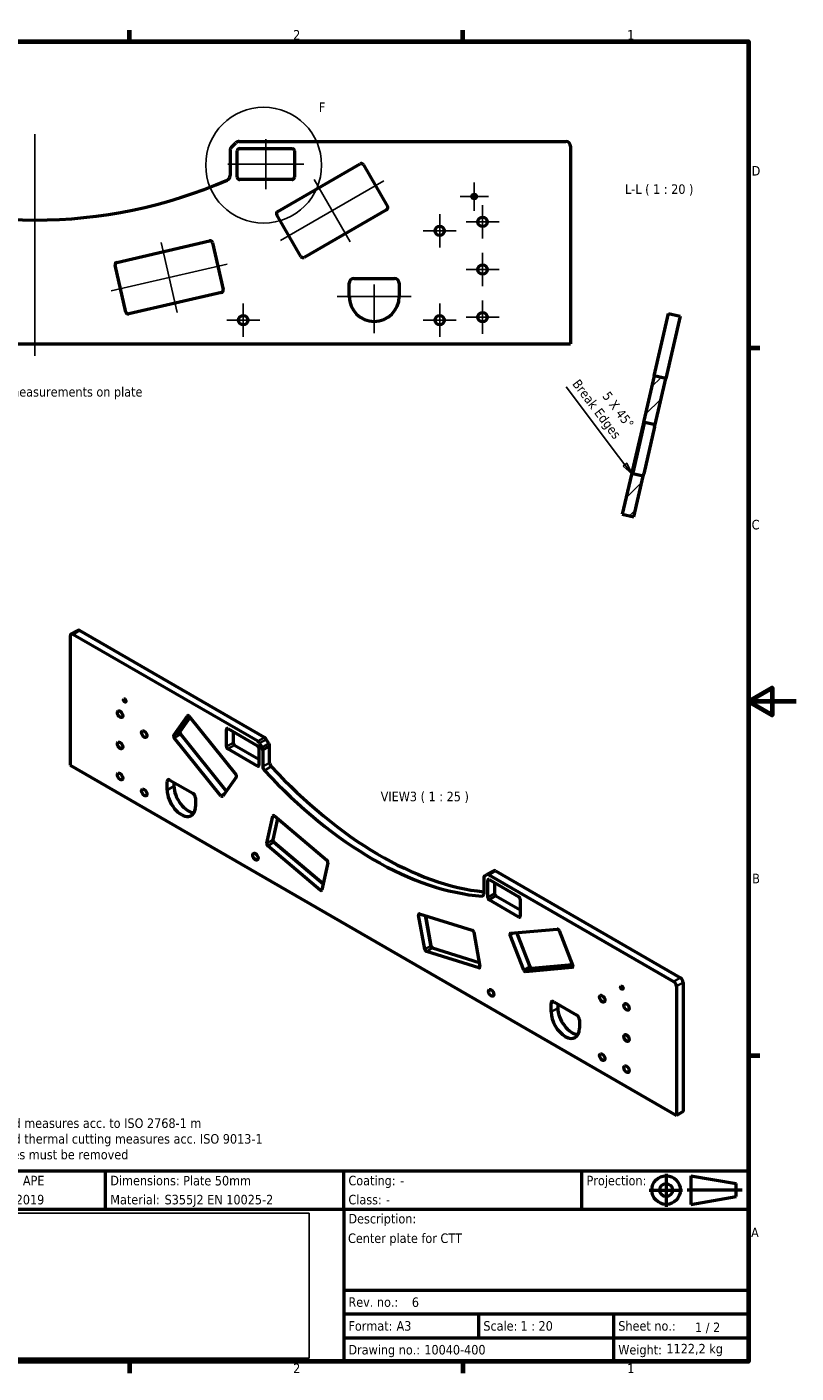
# Model space of a CAD drawing. Header units: millimetres. Extents: x 0 to 8400, y 0 to 5940.
# Tile 2 of 2: x 5170 to 8400, y 152 to 5801. Entities that reach past the tile are written whole.
import ezdxf
from ezdxf.enums import TextEntityAlignment as Align

# ---------------------------------------------------------------- set-up
doc = ezdxf.new("R2010")
doc.units = ezdxf.units.MM
doc.header["$LTSCALE"] = 20
doc.header["$XCLIPFRAME"] = 2
for name, color, linetype, lineweight in [('Border (ISO)', 7, 'Continuous', 70), ('Center Mark (ISO)', 7, 'Continuous', 25), ('Centerline (ISO)', 7, 'Continuous', 25), ('Detail Boundary (ISO)', 7, 'Continuous', 25), ('Hatch (ISO)', 7, 'Continuous', 18), ('Symbol (ISO)', 7, 'Continuous', 25), ('Title (ISO)', 7, 'Continuous', 50), ('Visible (ISO)', 7, 'Continuous', 50), ('Visible Narrow (ISO)', 7, 'Continuous', 35)]:
    doc.layers.add(name, color=color, linetype=linetype, lineweight=lineweight)
doc.styles.add('Label Text (ISO)', font='tahoma.ttf')
doc.styles.add('Note Text (ISO)', font='tahoma.ttf')
picture_1 = doc.add_image_def('image1.bmp', size_in_pixel=(2119, 907))

# ---------------------------------------------------------------- blocks, each defined once
blk = doc.blocks.new('Borders Default Border')
at = {"layer": 'Border (ISO)'}
for p, q in [((280, 287.0000076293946), (280, 289.4000053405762)), ((350, 287.0000076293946), (350, 289.4000053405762)), ((410, 222.7499961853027), (412.4000167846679, 222.7499961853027)), ((410, 74.25000190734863), (412.4000167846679, 74.25000190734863)), ((280, 10), (280, 7.599999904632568)), ((350, 10), (350, 7.599999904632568))]:
    blk.add_line(p, q, dxfattribs=at)
at = {"layer": 'Border (ISO)', "flags": 128}
for points in [[(10, 10), (10, 287.0000076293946), (410, 287.0000076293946), (410, 10), (10, 10)], [(420, 148.5000038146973), (410, 148.5000038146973), (415, 151.3867473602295), (415, 145.6132507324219), (410, 148.5000038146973)]]:
    blk.add_lwpolyline(points, dxfattribs=at)
at = {"layer": 'Border (ISO)', "char_height": 2.000000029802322, "attachment_point": 7, "style": 'Label Text (ISO)'}
for s, insert in [('2', (314.3935951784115, 287.4)), ('1', (384.5487955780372, 287.4)), ('D', (410.6672614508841, 258.8749999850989)), ('C', (410.6622303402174, 184.589343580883)), ('B', (410.7896277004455, 110.3749999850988)), ('A', (410.5492745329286, 36.12499998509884)), ('2', (314.3935951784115, 7.599999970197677)), ('1', (384.5487955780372, 7.599999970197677))]:
    blk.add_mtext(s, dxfattribs=dict(at, insert=insert))
blk = doc.blocks.new('2dDetail3')
at = {"layer": 'Detail Boundary (ISO)'}
blk.add_circle((308.1970248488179, 261.0542180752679), 12.16573792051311, dxfattribs=at)
at = {"layer": 'Detail Boundary (ISO)', "insert": (319.7996825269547, 272.2103731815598), "char_height": 2.000000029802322, "attachment_point": 7, "style": 'Label Text (ISO)'}
blk.add_mtext('F', dxfattribs=at)
blk = doc.blocks.new('Title Blocks Advantis')
at = {"layer": 'Title (ISO)'}
for p, q in [((270.0713910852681, 149.9999999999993), (100.0713910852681, 149.9999999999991)), ((100.0713910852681, 149.9999999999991), (100.0713910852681, 109.999999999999)), ((135.0713910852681, 141.9999999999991), (135.0713910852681, 149.9999999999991)), ((185.0713910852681, 141.9999999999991), (185.0713910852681, 149.9999999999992)), ((235.0713910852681, 141.9999999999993), (235.0713910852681, 149.9999999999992)), ((270.0713910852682, 109.9999999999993), (270.0713910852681, 149.9999999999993)), ((257.9816193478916, 148.9999999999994), (267.51299677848, 147.3551583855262)), ((257.9816193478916, 148.9999999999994), (257.9816193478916, 142.9999999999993)), ((267.51299677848, 144.6448416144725), (267.51299677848, 147.3551583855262)), ((257.9816193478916, 142.9999999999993), (267.51299677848, 144.6448416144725)), ((100.0713910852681, 141.9999999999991), (270.0713910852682, 141.9999999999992)), ((185.0713910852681, 141.9999999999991), (185.0713910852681, 119.9999999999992)), ((185.0713910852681, 124.9999999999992), (270.0713910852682, 124.9999999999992)), ((185.0713910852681, 119.9999999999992), (270.0713910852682, 119.9999999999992)), ((185.0713910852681, 119.9999999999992), (185.0713910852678, 114.9999999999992)), ((213.4047244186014, 119.9999999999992), (213.4047244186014, 114.9999999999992)), ((241.7380577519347, 119.9999999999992), (241.7380577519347, 114.9999999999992)), ((185.0713910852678, 114.9999999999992), (241.7380577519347, 114.9999999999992)), ((185.0713910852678, 114.9999999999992), (185.071391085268, 109.9999999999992)), ((241.7380577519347, 114.9999999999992), (270.0713910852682, 114.9999999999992)), ((241.7380577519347, 114.9999999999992), (241.7380577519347, 109.9999999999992)), ((100.0713910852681, 109.999999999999), (270.0713910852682, 109.9999999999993))]:
    blk.add_line(p, q, dxfattribs=at)
at = {"layer": 'Title (ISO)', "linetype": 'Continuous'}
for p, q in [((252.7838411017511, 149.4294663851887), (252.7838411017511, 142.4911830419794)), ((249.1966405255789, 145.9999999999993), (256.2388680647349, 145.9999999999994)), ((268.7204546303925, 145.9999999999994), (257.1743591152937, 145.9999999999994))]:
    blk.add_line(p, q, dxfattribs=at)
at = {"layer": 'Title (ISO)'}
for radius in [3, 1.355158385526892]:
    blk.add_circle((252.7838411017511, 145.9999999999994), radius, dxfattribs=at)
at = {"layer": 'Title (ISO)', "style": 'Note Text (ISO)'}
for s, p in [('Designed by:', (101.0713910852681, 147.9999999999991)), ('Dimensions:', (136.0713910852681, 147.9999999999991)), ('Coating: ', (186.0713910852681, 147.9999999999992)), ('Projection:', (236.0713910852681, 147.9999999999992)), ('Date:', (101.2316671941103, 143.9999999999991)), ('Material: ', (136.0713910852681, 143.9999999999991)), ('Class: ', (186.0713910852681, 143.9999999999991)), ('Rev. no.:', (186.0713910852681, 122.4999999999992)), ('Scale:', (214.4047244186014, 117.4999999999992)), ('Sheet no.:', (242.7380577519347, 117.4999999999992)), ('Format:', (186.0713910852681, 117.4999999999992)), ('Drawing no.:', (186.0713910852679, 112.4999999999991)), ('Weight:', (242.7380577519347, 112.4999999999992))]:
    blk.add_text(s, height=2.000000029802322, dxfattribs=at).set_placement(p, align=Align.MIDDLE_LEFT)
blk.add_text('Description:', height=2.000000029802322, dxfattribs=at).set_placement((186.0713910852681, 140.9999999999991), align=Align.TOP_LEFT)
blk.add_text('1 / 2 ', height=2.000000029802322, rotation=359.8522914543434, dxfattribs=at).set_placement((258.8492999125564, 117.2078330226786), align=Align.MIDDLE_LEFT)
for tag, p in [('AUTHOR_001', (117.7208561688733, 146.9999999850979)), ('Dimensions_001', (151.3685703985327, 146.9758226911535)), ('Coating_001', (196.9505045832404, 146.999999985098)), ('CREATION_DATE_001', (108.4945623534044, 142.999999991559)), ('Material_001', (147.4679659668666, 142.999999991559)), ('Class_001', (193.9505045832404, 142.999999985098)), ('TITLE_001', (185.9827409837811, 134.8965748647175)), ('REVISION_NUMBER_001', (199.3913483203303, 121.470250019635)), ('Sheet_Size_001', (196.1763237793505, 116.4999999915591)), ('Initial_View_Scale_001', (222.195369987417, 116.4999999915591)), ('PART_NUMBER_001', (202.0038147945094, 111.5006715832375))]:
    blk.add_attdef(tag, p, '', height=2.000000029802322, dxfattribs=at)
blk.add_attdef('MASS\\P1;_001', (252.8353120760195, 111.7398717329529), '', height=2.000000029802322, rotation=359.8522914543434, dxfattribs=at)
image = blk.add_image(picture_1, insert=(106.6989986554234, 110.7262153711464), size_in_units=(71.1280611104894, 30.44509269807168))
image.set_boundary_path([(-0.5, -0.5), (2118.5, 906.4999999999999)])
image.dxf.clipping = 0
blk = doc.blocks.new('Chamfer Note1')
at = {"layer": 'Symbol (ISO)'}
for p, q in [((382.7318333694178, 199.9562136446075), (371.7154546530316, 214.5090478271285)), ((384.0540490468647, 198.2095429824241), (382.7318333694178, 199.9562136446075)), ((384.4527071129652, 198.5113239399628), (383.6553909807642, 197.9077620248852)), ((383.6553909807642, 197.9077620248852), (385.5629538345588, 196.2162526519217)), ((384.0540490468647, 198.2095429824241), (385.5629538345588, 196.2162526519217)), ((385.5629538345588, 196.2162526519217), (384.4527071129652, 198.5113239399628))]:
    blk.add_line(p, q, dxfattribs=at)
at = {"layer": 'Symbol (ISO)', "flags": 128}
blk.add_lwpolyline([(383.6553955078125, 197.9077529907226), (385.5629348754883, 196.2162590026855), (384.4527053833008, 198.5113334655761), (383.6553955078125, 197.9077529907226)], dxfattribs=at)
at = {"layer": 'Symbol (ISO)'}
blk.add_solid([(383.6553955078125, 197.9077529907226), (385.5629348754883, 196.2162590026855), (384.4527053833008, 198.5113334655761), (383.6553955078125, 197.9077529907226)], dxfattribs=at)
at = {"layer": 'Symbol (ISO)', "char_height": 2.000000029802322, "attachment_point": 7, "rotation": 307.125429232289, "style": 'Label Text (ISO)'}
for s, insert in [('Break Edges', (372.4437222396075, 214.8094983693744)), ('5 X 45°', (379.1797762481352, 212.5799955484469))]:
    blk.add_mtext(s, dxfattribs=dict(at, insert=insert))

msp = doc.modelspace()

# ---------------------------------------------------------------- hatches: boundary and pattern name
at = {"layer": 'Hatch (ISO)'}
h = msp.add_hatch(dxfattribs=at)
h.set_pattern_fill('ANSI31', color=256, scale=508, style=0)
h.set_pattern_definition([(44.99999999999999, (0, 0), (-44.90128060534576, 44.90128060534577), [])])
h.paths.add_polyline_path([(7708.260773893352, 3922.451505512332), (7669.842345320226, 3756.043009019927), (7718.560848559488, 3744.795456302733), (7758.104032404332, 3916.075803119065), (7714.257379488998, 3926.198600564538)])
h.paths.add_polyline_path([(7808.043166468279, 4132.385957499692), (7852.750397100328, 4326.034248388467), (7804.031893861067, 4337.281801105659), (7760.449418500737, 4148.50536054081), (7764.196513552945, 4142.508754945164)])

# ---------------------------------------------------------------- linework, layer by layer
at = {"layer": 'Center Mark (ISO)', "linetype": 'Continuous'}
for p, q in [((7048.246654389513, 5148.730095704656), (7048.246654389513, 5029.730095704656)), ((7107.746654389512, 5089.230095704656), (6988.746654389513, 5089.230095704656)), ((7083.246654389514, 5052.584425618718), (7083.246654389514, 4913.584425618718)), ((6903.246654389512, 5015.084425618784), (6903.246654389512, 4876.084425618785)), ((7152.746654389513, 4983.084425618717), (7013.746654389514, 4983.084425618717)), ((6972.746654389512, 4945.584425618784), (6833.746654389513, 4945.584425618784)), ((7083.246654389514, 4852.584425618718), (7083.246654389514, 4713.584425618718)), ((7152.746654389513, 4783.084425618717), (7013.746654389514, 4783.084425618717)), ((6628.246654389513, 4720.584425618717), (6628.246654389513, 4515.584425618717)), ((6078.246654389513, 4640.08442561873), (6078.246654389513, 4501.084425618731)), ((6783.246654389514, 4670.584425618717), (6473.246654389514, 4670.584425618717)), ((6903.246654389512, 4640.08442561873), (6903.246654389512, 4501.084425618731)), ((7083.246654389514, 4652.584425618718), (7083.246654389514, 4513.584425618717)), ((7152.746654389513, 4583.084425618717), (7013.746654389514, 4583.084425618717)), ((6147.746654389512, 4570.58442561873), (6008.746654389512, 4570.58442561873)), ((6972.746654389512, 4570.58442561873), (6833.746654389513, 4570.58442561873))]:
    msp.add_line(p, q, dxfattribs=at)
at = {"layer": 'Centerline (ISO)', "linetype": 'Continuous'}
for p, q in [((5203.246654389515, 5350.584425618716), (5203.246654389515, 4420.584425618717)), ((6173.246654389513, 5330.584425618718), (6173.246654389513, 5120.584425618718)), ((6013.246654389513, 5225.584425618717), (6333.246654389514, 5225.584425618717)), ((6235.128081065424, 4905.313367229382), (6668.140782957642, 5155.313367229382)), ((6527.134432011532, 4899.543531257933), (6376.134432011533, 5161.083203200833)), ((5733.189510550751, 4897.149729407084), (5801.124728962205, 4602.88996984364)), ((5523.56460356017, 4693.782086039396), (6010.749635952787, 4806.257613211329))]:
    msp.add_line(p, q, dxfattribs=at)
at = {"layer": 'Visible (ISO)'}
for p, q in [((6029.104518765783, 5296.442289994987), (6047.388790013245, 5314.726561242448)), ((6061.530925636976, 5320.584425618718), (7433.246654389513, 5320.584425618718)), ((6023.246654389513, 5282.300154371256), (6023.246654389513, 5177.099995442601)), ((6053.246654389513, 5170.584425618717), (6053.246654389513, 5280.584425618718)), ((6063.246654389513, 5290.584425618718), (6283.246654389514, 5290.584425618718)), ((6293.246654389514, 5280.584425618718), (6293.246654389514, 5170.584425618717)), ((7453.246654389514, 5300.584425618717), (7453.246654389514, 4470.584425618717)), ((6222.929351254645, 5026.442187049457), (6569.339512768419, 5226.442187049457)), ((6582.999766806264, 5222.781933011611), (6683.999766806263, 5047.844801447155)), ((6283.246654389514, 5160.584425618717), (6063.246654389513, 5160.584425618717)), ((6680.339512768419, 5034.184547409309), (6333.929351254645, 4834.184547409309)), ((6320.269097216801, 4837.844801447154), (6219.269097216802, 5012.781933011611)), ((5547.313539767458, 4813.184715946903), (5937.061565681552, 4903.165137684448)), ((5949.054776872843, 4895.670947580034), (5994.494889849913, 4698.848194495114)), ((5585.259462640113, 4604.36875167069), (5539.819349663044, 4801.191504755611)), ((6543.246654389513, 4745.584425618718), (6713.246654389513, 4745.584425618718)), ((6523.246654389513, 4670.584425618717), (6523.246654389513, 4725.584425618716)), ((6733.246654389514, 4725.584425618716), (6733.246654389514, 4670.584425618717)), ((5987.000699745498, 4686.854983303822), (5597.252673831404, 4596.874561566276)), ((7804.031893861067, 4337.281801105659), (7864.48132368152, 4599.117047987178)), ((7913.19982692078, 4587.869495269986), (7852.750397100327, 4326.034248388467)), ((7864.481323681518, 4599.117047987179), (7913.19982692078, 4587.869495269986)), ((2953.246654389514, 4470.584425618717), (7453.246654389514, 4470.584425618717)), ((7804.031893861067, 4337.281801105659), (7760.449418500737, 4148.50536054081)), ((7852.750397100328, 4326.034248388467), (7804.031893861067, 4337.281801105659)), ((7808.043166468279, 4132.385957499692), (7852.750397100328, 4326.034248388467)), ((7757.075152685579, 4133.889809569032), (7711.63503970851, 3937.06705648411)), ((7716.506890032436, 3935.942301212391), (7761.947003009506, 4132.765054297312)), ((7760.449418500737, 4148.50536054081), (7757.075152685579, 4133.889809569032)), ((7760.449418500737, 4148.50536054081), (7764.196513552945, 4142.508754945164)), ((7761.947003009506, 4132.765054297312), (7764.196513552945, 4142.508754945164)), ((7764.196513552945, 4142.508754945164), (7808.043166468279, 4132.385957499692)), ((7805.793655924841, 4122.642256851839), (7808.04316646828, 4132.385957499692)), ((7805.793655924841, 4122.642256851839), (7760.353542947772, 3925.819503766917)), ((7708.260773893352, 3922.451505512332), (7669.842345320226, 3756.043009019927)), ((7711.63503970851, 3937.06705648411), (7708.260773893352, 3922.451505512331)), ((7714.257379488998, 3926.198600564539), (7708.260773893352, 3922.451505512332)), ((7714.257379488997, 3926.198600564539), (7716.506890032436, 3935.942301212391)), ((7758.104032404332, 3916.075803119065), (7714.257379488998, 3926.198600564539)), ((7718.560848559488, 3744.795456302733), (7758.104032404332, 3916.075803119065)), ((7758.104032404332, 3916.075803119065), (7760.353542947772, 3925.819503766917)), ((7669.842345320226, 3756.043009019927), (7718.560848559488, 3744.795456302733)), ((5351.569904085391, 3244.971291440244), (5351.569904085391, 2702.817561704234)), ((5383.167883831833, 3268.62565687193), (5354.883612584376, 3252.295725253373)), ((6138.843207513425, 2803.50278307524), (5362.883612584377, 3251.503264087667)), ((6167.127478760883, 2819.832714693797), (5391.167883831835, 3267.833195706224)), ((5786.721656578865, 2828.647478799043), (5843.855884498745, 2909.929472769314)), ((5854.753490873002, 2903.915138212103), (5812.177500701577, 2843.344417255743)), ((5851.583291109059, 2907.858920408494), (6047.542470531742, 2664.082382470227)), ((5814.248053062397, 2833.226142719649), (6007.037032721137, 2593.393386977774)), ((6007.554670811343, 2594.129804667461), (5815.662266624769, 2832.847205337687)), ((6007.764997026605, 2781.201233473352), (6007.764997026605, 2853.052932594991)), ((6013.421851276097, 2856.318918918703), (6137.872644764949, 2784.467219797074)), ((6036.049268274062, 2843.254973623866), (6036.049268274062, 2797.531165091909)), ((5984.751388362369, 2574.752666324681), (5788.792208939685, 2818.529204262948)), ((6137.872644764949, 2699.55157538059), (6013.421851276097, 2771.403274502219)), ((6041.706122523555, 2787.733206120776), (6143.529499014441, 2728.945452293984)), ((6143.529499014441, 2774.669260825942), (6143.529499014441, 2702.817561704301)), ((6146.843207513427, 2795.057639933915), (6157.186353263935, 2777.142785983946)), ((6185.470624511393, 2793.472717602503), (6175.127478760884, 2811.387571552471)), ((6188.784333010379, 2713.605486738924), (6188.784333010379, 2782.321942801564)), ((6160.500061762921, 2765.992011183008), (6160.500061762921, 2697.275555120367)), ((5351.569904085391, 2702.817561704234), (7897.154316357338, 1233.123716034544)), ((5758.863410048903, 2598.30599934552), (5758.863410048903, 2634.23184890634)), ((5770.177118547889, 2640.763821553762), (5866.343640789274, 2585.242054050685)), ((5787.14768129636, 2630.965862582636), (5787.14768129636, 2614.635930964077)), ((6049.613022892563, 2653.964107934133), (5992.478794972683, 2572.682113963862)), ((5877.657349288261, 2565.646136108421), (5877.657349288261, 2529.720286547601)), ((6176.764515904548, 2375.492499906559), (6202.469325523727, 2489.215905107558)), ((6209.25371029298, 2490.194123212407), (6429.728487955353, 2304.127985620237)), ((6222.329989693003, 2479.158607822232), (6202.22036002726, 2390.18943836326)), ((6206.459714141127, 2379.907913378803), (6413.858212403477, 2204.877291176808)), ((6413.985031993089, 2205.438367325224), (6208.651883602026, 2378.725970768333)), ((6401.478647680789, 2179.144837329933), (6181.003870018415, 2365.210974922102)), ((6433.967842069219, 2293.846460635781), (6408.26303245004, 2180.123055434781)), ((7130.165284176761, 2259.996237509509), (7101.881012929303, 2243.666305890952)), ((7088.224158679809, 2230.370254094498), (7088.224158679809, 2161.653798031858)), ((7091.537867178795, 2237.694687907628), (7101.881012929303, 2243.666305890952)), ((7105.194721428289, 2147.59988667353), (7105.194721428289, 2219.451585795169)), ((7109.881012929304, 2242.873844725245), (7885.840607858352, 1794.873363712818)), ((7110.851575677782, 2222.717572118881), (7235.302369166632, 2150.865872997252)), ((7133.478992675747, 2209.653626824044), (7133.478992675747, 2163.929818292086)), ((7138.165284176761, 2259.203776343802), (7914.12487910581, 1811.203295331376)), ((7139.135846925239, 2154.131859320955), (7240.959223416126, 2095.344105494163)), ((7235.302369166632, 2065.950228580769), (7110.851575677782, 2137.801927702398)), ((7240.959223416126, 2141.06791402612), (7240.959223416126, 2069.21621490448)), ((6840.461187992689, 1930.593333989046), (6814.756378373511, 2073.998096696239)), ((6818.995732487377, 2079.384437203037), (7039.470510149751, 2010.868230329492)), ((6843.23111946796, 2071.852887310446), (6865.917032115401, 1945.290272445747)), ((6865.989524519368, 1947.779718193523), (6843.780435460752, 2071.682178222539)), ((7046.254894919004, 2002.056079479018), (7071.959704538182, 1858.651316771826)), ((7256.245425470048, 1843.046109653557), (7199.111197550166, 1990.301027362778)), ((7201.181749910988, 1998.028433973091), (7397.14092933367, 2015.530801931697)), ((7226.397357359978, 2000.280601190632), (7281.70126959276, 1857.743048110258)), ((7282.080206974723, 1859.157261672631), (7227.293932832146, 2000.360680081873)), ((7404.868335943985, 2008.678513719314), (7462.002563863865, 1861.423596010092)), ((7067.720350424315, 1853.264976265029), (6847.245572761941, 1921.781183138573)), ((6872.701416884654, 1936.478121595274), (7068.940807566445, 1875.493464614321)), ((7289.428676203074, 1850.890759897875), (7460.172248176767, 1866.14096063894)), ((7459.932011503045, 1853.696189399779), (7263.972832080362, 1836.193821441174)), ((7897.154316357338, 1775.277445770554), (7897.154316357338, 1233.123716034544)), ((7925.438587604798, 1791.607377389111), (7925.438587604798, 1249.453647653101)), ((7371.06687115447, 1667.499897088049), (7371.06687115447, 1703.425746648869)), ((7382.380579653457, 1709.957719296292), (7478.547101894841, 1654.435951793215)), ((7399.351142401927, 1700.159760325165), (7399.351142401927, 1683.829828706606)), ((7489.860810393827, 1634.840033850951), (7489.860810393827, 1598.91418429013)), ((7925.438587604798, 1249.453647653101), (7897.154316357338, 1233.123716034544))]:
    msp.add_line(p, q, dxfattribs=at)
for centre, radius in [((7048.246654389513, 5089.230095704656), 9.500000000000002), ((7083.246654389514, 4983.084425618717), 19.5), ((6903.246654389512, 4945.584425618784), 19.5), ((7083.246654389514, 4783.084425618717), 19.5), ((6078.246654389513, 4570.58442561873), 19.5), ((6903.246654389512, 4570.58442561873), 19.5), ((7083.246654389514, 4583.084425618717), 19.5)]:
    msp.add_circle(centre, radius, dxfattribs=at)
for centre, radius, start, end in [((6061.530925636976, 5300.584425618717), 19.99999999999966, 90, 135.0000000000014), ((7433.246654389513, 5300.584425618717), 19.99999999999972, 0, 90), ((6043.246654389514, 5282.300154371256), 19.99999999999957, 134.9999999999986, 180), ((6063.246654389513, 5280.584425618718), 9.99999999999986, 90, 180), ((6283.246654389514, 5280.584425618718), 9.99999999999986, 0, 90.00000000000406), ((6574.339512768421, 5217.781933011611), 9.999999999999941, 29.99999999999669, 119.9999999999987), ((5203.246654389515, 7015.584425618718), 2025.000000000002, 246.4841656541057, 293.5158343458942), ((6003.246654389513, 5177.099995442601), 19.99999999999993, 293.5158343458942, 0), ((6063.246654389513, 5170.584425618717), 9.99999999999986, 180, 270.0000000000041), ((6283.246654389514, 5170.584425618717), 9.99999999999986, 270, 0), ((6675.33951276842, 5042.844801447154), 9.99999999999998, 299.9999999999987, 30.00000000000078), ((6227.929351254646, 5017.781933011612), 10.00000000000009, 120.0000000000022, 210.0000000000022), ((5939.311076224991, 4893.421437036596), 9.99999999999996, 13.00000000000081, 103.0000000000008), ((5549.563050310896, 4803.44101529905), 9.999999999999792, 103.0000000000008, 193.0000000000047), ((6328.929351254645, 4842.844801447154), 10.00000000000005, 209.9999999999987, 299.9999999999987), ((6543.246654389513, 4725.584425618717), 19.99999999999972, 90, 180), ((6713.246654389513, 4725.584425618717), 19.99999999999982, 0, 90), ((5984.751189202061, 4696.598683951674), 9.999999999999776, 282.9999999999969, 13.00000000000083), ((6628.246654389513, 4670.584425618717), 105, 180, 0), ((5595.003163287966, 4606.618262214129), 10.00000000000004, 193.0000000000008, 283.0000000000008)]:
    msp.add_arc(centre, radius, start, end, dxfattribs=at)
for centre, major_axis, ratio, start_param, end_param in [((5362.883612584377, 3238.439318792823), (-8.00000000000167, 13.85640646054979), 0.5773502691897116, 5.497787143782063, 7.068583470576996), ((5391.167883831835, 3254.769250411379), (-8.000000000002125, 13.85640646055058), 0.5773502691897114, 5.497787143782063, 6.283185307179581), ((5848.754863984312, 2903.835059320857), (-4.000000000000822, 6.928203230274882), 0.5773502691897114, 4.974188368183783, 6.544984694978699), ((5791.620636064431, 2822.553065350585), (-4.000000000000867, 6.928203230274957), 0.5773502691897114, 0.2617993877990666, 1.83259571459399), ((5817.076480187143, 2837.250003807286), (-4.000000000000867, 6.928203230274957), 0.5773502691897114, 0.2617993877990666, 1.83259571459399), ((5819.904907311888, 2838.882996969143), (-6.000000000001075, 10.39230484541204), 0.5773502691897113, 0.9701277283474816, 1.832595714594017), ((6013.421851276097, 2849.786946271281), (-4.000000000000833, 6.928203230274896), 0.5773502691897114, 5.497787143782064, 7.068583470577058), ((6013.421851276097, 2777.935247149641), (4.000000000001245, -6.928203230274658), 0.5773502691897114, 3.926990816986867, 5.497787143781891), ((6041.706122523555, 2794.265178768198), (-4.000000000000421, 6.928203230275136), 0.5773502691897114, 0.7853981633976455, 2.356194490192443), ((6137.872644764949, 2777.935247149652), (-4.000000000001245, 6.928203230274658), 0.5773502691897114, 3.926990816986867, 5.497787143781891), ((6138.843207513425, 2790.438837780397), (8.000000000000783, -13.85640646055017), 0.5773502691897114, 1.570796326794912, 2.356194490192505), ((6149.186353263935, 2772.523983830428), (8.00000000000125, -13.85640646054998), 0.5773502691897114, 0.7853981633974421, 1.570796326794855), ((6167.127478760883, 2806.768769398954), (-8.000000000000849, 13.85640646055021), 0.5773502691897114, 4.712388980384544, 5.497787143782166), ((6177.470624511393, 2788.853915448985), (-8.000000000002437, 13.85640646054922), 0.5773502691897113, 3.926990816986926, 4.712388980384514), ((6200.098041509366, 2707.073514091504), (-8.000000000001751, 13.85640646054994), 0.5773502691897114, 0.7853981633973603, 1.945765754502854), ((6044.714043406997, 2660.05852138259), (4.000000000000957, -6.928203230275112), 0.5773502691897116, 0.2617993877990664, 1.83259571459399), ((6137.872644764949, 2706.083548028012), (4.000000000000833, -6.928203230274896), 0.5773502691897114, 5.497787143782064, 7.068583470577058), ((6171.813770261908, 2690.743582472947), (8.00000000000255, -13.85640646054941), 0.5773502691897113, 3.926990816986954, 5.08735840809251), ((6624.362110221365, 3630.35767763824), (810.0000000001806, -1402.961154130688), 0.5773502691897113, 5.08735840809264, 5.908215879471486), ((6652.646381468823, 3646.687609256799), (810.0000000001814, -1402.961154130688), 0.5773502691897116, 5.08735840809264, 5.887850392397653), ((5770.177118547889, 2627.699876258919), (-8.000000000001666, 13.85640646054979), 0.5773502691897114, 5.497787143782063, 7.068583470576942), ((5846.544650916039, 2580.343074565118), (42.00000000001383, -72.74613391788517), 0.5773502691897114, 3.926990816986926, 5.939756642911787), ((5818.260379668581, 2564.01314294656), (42.00000000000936, -72.74613391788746), 0.5773502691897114, 3.926990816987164, 7.068583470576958), ((5866.343640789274, 2572.178108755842), (8.000000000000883, -13.85640646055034), 0.5773502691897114, 0.7853981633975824, 2.356194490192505), ((5987.579815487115, 2578.776527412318), (4.000000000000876, -6.928203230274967), 0.5773502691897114, 4.97418836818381, 6.544984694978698), ((6207.981194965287, 2484.564251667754), (-4.00000000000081, 6.928203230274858), 0.5773502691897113, 5.270894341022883, 6.841690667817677), ((6182.276385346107, 2370.840846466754), (4.000000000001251, -6.928203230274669), 0.5773502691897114, 3.700098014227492, 5.270894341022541), ((6207.732229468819, 2385.537784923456), (4.000000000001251, -6.928203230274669), 0.5773502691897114, 3.700098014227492, 5.270894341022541), ((6210.560656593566, 2387.170778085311), (-6.000000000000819, 10.39230484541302), 0.5773502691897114, 0.9701277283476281, 2.129301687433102), ((6428.455972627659, 2298.498114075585), (-4.000000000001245, 6.928203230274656), 0.5773502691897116, 3.700098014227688, 5.270894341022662), ((7138.165284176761, 2246.139831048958), (-8.000000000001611, 13.8564064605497), 0.5773502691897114, 5.497787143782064, 6.283185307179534), ((7099.537867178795, 2223.838281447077), (-8.000000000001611, 13.8564064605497), 0.5773502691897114, 0, 0.7853981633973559), ((7109.881012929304, 2229.809899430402), (-8.00000000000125, 13.85640646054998), 0.5773502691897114, 5.497787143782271, 6.283185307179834), ((7110.851575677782, 2216.185599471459), (-4.000000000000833, 6.928203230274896), 0.5773502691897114, 5.497787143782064, 7.068583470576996), ((6402.751163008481, 2184.774708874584), (4.000000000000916, -6.928203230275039), 0.5773502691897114, 5.270894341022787, 6.841690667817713), ((7076.910450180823, 2168.185770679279), (8.000000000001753, -13.85640646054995), 0.5773502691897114, 5.908215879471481, 7.068583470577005), ((7110.851575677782, 2144.333900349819), (4.000000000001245, -6.928203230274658), 0.5773502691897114, 3.926990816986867, 5.49778714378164), ((7139.135846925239, 2160.663831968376), (-4.000000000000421, 6.928203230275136), 0.5773502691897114, 0.7853981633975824, 2.356194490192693), ((7235.302369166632, 2144.33390034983), (-4.000000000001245, 6.928203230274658), 0.5773502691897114, 3.926990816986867, 5.49778714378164), ((6820.268247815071, 2072.285191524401), (-4.000000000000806, 6.928203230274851), 0.5773502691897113, 5.724679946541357, 7.295476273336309), ((7235.302369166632, 2072.48220122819), (4.000000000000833, -6.928203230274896), 0.5773502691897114, 5.497787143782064, 7.068583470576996), ((7040.743025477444, 2003.768984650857), (-4.000000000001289, 6.928203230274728), 0.5773502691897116, 4.15388361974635, 5.724679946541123), ((7204.010177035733, 1990.738586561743), (-4.000000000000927, 6.928203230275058), 0.5773502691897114, 6.021385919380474, 7.592182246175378), ((7399.969356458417, 2008.240954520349), (-4.000000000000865, 6.928203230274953), 0.5773502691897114, 4.45058959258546, 6.021385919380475), ((6845.973057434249, 1928.880428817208), (4.000000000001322, -6.928203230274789), 0.5773502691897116, 4.153883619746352, 5.724679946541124), ((6871.42890155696, 1943.577367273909), (4.000000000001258, -6.928203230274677), 0.5773502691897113, 4.153883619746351, 5.724679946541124), ((6874.257328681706, 1945.210360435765), (-6.000000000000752, 10.39230484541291), 0.5773502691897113, 1.012290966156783, 2.171464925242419), ((7066.447835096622, 1860.364221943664), (4.000000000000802, -6.928203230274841), 0.5773502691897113, 5.724679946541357, 7.295476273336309), ((7261.144404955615, 1843.483668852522), (4.000000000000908, -6.928203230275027), 0.5773502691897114, 4.450589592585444, 6.021385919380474), ((7286.600249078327, 1858.180607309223), (4.000000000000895, -6.928203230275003), 0.5773502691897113, 4.450589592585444, 6.021385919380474), ((7289.428676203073, 1859.813600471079), (-6.000000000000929, 10.39230484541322), 0.5773502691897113, 1.308996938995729, 2.171464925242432), ((7457.103584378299, 1860.986036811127), (4.000000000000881, -6.928203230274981), 0.5773502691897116, 6.021385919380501, 7.592182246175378), ((7914.12487910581, 1798.139350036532), (-8.00000000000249, 13.85640646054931), 0.5773502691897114, 3.926990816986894, 5.497787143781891), ((7885.840607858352, 1781.809418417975), (8.000000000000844, -13.85640646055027), 0.5773502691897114, 0.7853981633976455, 2.356194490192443), ((7382.380579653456, 1696.893774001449), (-8.000000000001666, 13.85640646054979), 0.5773502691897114, 5.497787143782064, 7.068583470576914), ((7430.463840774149, 1633.20704068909), (42.00000000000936, -72.74613391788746), 0.5773502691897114, 3.926990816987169, 7.068583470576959), ((7458.748112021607, 1649.536972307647), (42.00000000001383, -72.74613391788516), 0.5773502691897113, 3.926990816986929, 5.939756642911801), ((7478.547101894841, 1641.372006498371), (8.000000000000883, -13.85640646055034), 0.5773502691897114, 0.7853981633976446, 2.356194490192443)]:
    msp.add_ellipse(centre, major_axis=major_axis, ratio=ratio, start_param=start_param, end_param=end_param, dxfattribs=at)
for centre, major_axis, ratio in [((5580.672501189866, 2974.64277513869), (-3.800000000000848, 6.581793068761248), 0.5773502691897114), ((5560.873511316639, 2916.739665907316), (-7.80000000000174, 13.50999629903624), 0.5773502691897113), ((5662.696887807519, 2833.45701465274), (-7.80000000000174, 13.50999629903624), 0.5773502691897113), ((5560.873511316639, 2786.10021295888), (-7.80000000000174, 13.50999629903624), 0.5773502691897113), ((5560.873511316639, 2655.460760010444), (-7.80000000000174, 13.50999629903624), 0.5773502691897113), ((5662.696887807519, 2588.508040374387), (-7.80000000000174, 13.50999629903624), 0.5773502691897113), ((6129.387363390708, 2319.064168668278), (-7.80000000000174, 13.50999629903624), 0.5773502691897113), ((7119.336857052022, 1747.516562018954), (-7.80000000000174, 13.50999629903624), 0.5773502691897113), ((7668.051719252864, 1769.493821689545), (-3.800000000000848, 6.581793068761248), 0.5773502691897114), ((7586.027332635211, 1723.021664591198), (-7.80000000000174, 13.50999629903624), 0.5773502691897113), ((7687.85070912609, 1688.728808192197), (-7.80000000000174, 13.50999629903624), 0.5773502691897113), ((7687.85070912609, 1558.089355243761), (-7.80000000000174, 13.50999629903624), 0.5773502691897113), ((7586.027332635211, 1478.072690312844), (-7.80000000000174, 13.50999629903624), 0.5773502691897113), ((7687.85070912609, 1427.449902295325), (-7.80000000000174, 13.50999629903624), 0.5773502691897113)]:
    msp.add_ellipse(centre, major_axis=major_axis, ratio=ratio, dxfattribs=at)
at = {"layer": 'Visible Narrow (ISO)'}
for p, q in [((5362.883612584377, 3251.503264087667), (5391.167883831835, 3267.833195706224)), ((5843.855884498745, 2909.929472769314), (5845.926436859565, 2911.124906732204)), ((5812.177500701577, 2843.344417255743), (5786.721656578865, 2828.647478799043)), ((5788.792208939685, 2818.529204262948), (5814.248053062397, 2833.226142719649)), ((5815.662266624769, 2832.847205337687), (5814.248053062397, 2833.226142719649)), ((6007.764997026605, 2853.052932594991), (6013.421851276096, 2856.318918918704)), ((6036.049268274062, 2797.531165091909), (6007.764997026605, 2781.201233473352)), ((6013.421851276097, 2771.403274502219), (6041.706122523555, 2787.733206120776)), ((6167.127478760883, 2819.832714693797), (6138.843207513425, 2803.50278307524)), ((6146.843207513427, 2795.057639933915), (6175.127478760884, 2811.387571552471)), ((6185.470624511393, 2793.472717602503), (6157.186353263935, 2777.142785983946)), ((6160.500061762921, 2765.992011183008), (6188.784333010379, 2782.321942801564)), ((6188.784333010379, 2713.605486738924), (6160.500061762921, 2697.275555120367)), ((6143.529499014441, 2702.817561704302), (6137.872644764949, 2699.55157538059)), ((6167.299572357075, 2681.37087329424), (6195.583843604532, 2697.700804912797)), ((5758.863410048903, 2634.23184890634), (5770.177118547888, 2640.763821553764)), ((5758.863410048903, 2598.30599934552), (5787.14768129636, 2614.635930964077)), ((6000.206201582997, 2583.67550689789), (5984.751388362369, 2574.752666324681)), ((6202.469325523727, 2489.215905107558), (6206.708679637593, 2491.663497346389)), ((6202.22036002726, 2390.18943836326), (6176.764515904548, 2375.492499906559)), ((6181.003870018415, 2365.210974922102), (6206.459714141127, 2379.907913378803)), ((6208.651883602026, 2378.725970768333), (6206.459714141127, 2379.907913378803)), ((7105.194721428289, 2219.451585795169), (7110.851575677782, 2222.717572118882)), ((7109.881012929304, 2242.873844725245), (7138.165284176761, 2259.203776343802)), ((6409.026967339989, 2183.502861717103), (6401.478647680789, 2179.144837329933)), ((7087.284553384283, 2156.983732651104), (7081.424648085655, 2153.600514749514)), ((7133.478992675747, 2163.929818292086), (7105.194721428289, 2147.59988667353)), ((7110.851575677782, 2137.801927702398), (7139.135846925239, 2154.131859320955)), ((6814.756378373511, 2073.998096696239), (6822.304698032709, 2078.356121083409)), ((7240.959223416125, 2069.216214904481), (7235.302369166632, 2065.950228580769)), ((7199.111197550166, 1990.301027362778), (7214.56601077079, 1999.223867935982)), ((6865.917032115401, 1945.290272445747), (6840.461187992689, 1930.593333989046)), ((6847.245572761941, 1921.781183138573), (6872.701416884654, 1936.478121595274)), ((6865.917032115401, 1945.290272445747), (6865.989524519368, 1947.779718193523)), ((7071.959704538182, 1855.712568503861), (7067.720350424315, 1853.264976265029)), ((7281.70126959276, 1857.743048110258), (7256.245425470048, 1843.046109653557)), ((7263.972832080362, 1836.193821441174), (7289.428676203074, 1850.890759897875)), ((7281.70126959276, 1857.743048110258), (7282.080206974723, 1859.157261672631)), ((7462.002563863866, 1854.891623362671), (7459.932011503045, 1853.696189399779)), ((7914.12487910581, 1811.203295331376), (7885.840607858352, 1794.873363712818)), ((7897.154316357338, 1775.277445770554), (7925.438587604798, 1791.607377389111)), ((7371.06687115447, 1703.425746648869), (7382.380579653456, 1709.957719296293)), ((7371.06687115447, 1667.499897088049), (7399.351142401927, 1683.829828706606))]:
    msp.add_line(p, q, dxfattribs=at)

# ---------------------------------------------------------------- block references
at = {"xscale": 20, "yscale": 20, "zscale": 20}
msp.add_blockref('Borders Default Border', (0, 0), dxfattribs=at)
msp.add_blockref('Title Blocks Advantis', (2798.572178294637, -1999.999999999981), dxfattribs=at).add_auto_attribs({'TITLE_001': 'Center plate for CTT', 'PART_NUMBER_001': '10040-400', 'AUTHOR_001': 'APE', 'CREATION_DATE_001': '17-02-2019', 'REVISION_NUMBER_001': '6', 'Sheet_Size_001': 'A3', 'MASS\\P1;_001': '1122,2 kg', 'Initial_View_Scale_001': '1 : 20', 'Dimensions_001': 'Plate 50mm', 'Material_001': 'S355J2 EN 10025-2', 'Coating_001': '-', 'Class_001': '-'})
at = {"layer": 'Detail Boundary (ISO)', "xscale": 20, "yscale": 20, "zscale": 20}
msp.add_blockref('2dDetail3', (0, 0), dxfattribs=at)
at = {"layer": 'Symbol (ISO)', "xscale": 20, "yscale": 20, "zscale": 20}
msp.add_blockref('Chamfer Note1', (0, 0), dxfattribs=at)

# ---------------------------------------------------------------- texts
at = {"layer": 'Symbol (ISO)', "char_height": 40.00000059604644, "attachment_point": 7, "style": 'Label Text (ISO)'}
for s, insert in [('L-L ( 1 : 20 )', (7681.465360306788, 5093.432971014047)), ('VIEW3 ( 1 : 25 )', (6655.43949541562, 2544.480790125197))]:
    msp.add_mtext(s, dxfattribs=dict(at, insert=insert))
at = {"layer": 'Symbol (ISO)', "insert": (4717.773675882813, 4289.807350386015), "char_height": 40.00000059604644, "width": 1674.440956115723, "attachment_point": 1, "style": 'Note Text (ISO)'}
msp.add_mtext('{\\fTahoma|b0|i0;See sheet 2 for measurements on plate}', dxfattribs=at)
at = {"layer": 'Symbol (ISO)', "insert": (4798.820562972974, 1286.64536291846), "char_height": 40.00000059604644, "width": 1392.0259475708, "attachment_point": 1, "line_spacing_factor": 0.9878841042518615, "style": 'Note Text (ISO)'}
msp.add_mtext('{\\fTahoma|b0|i0;Notes:\\P\\fTahoma|b0|i0;All unspecified measures acc. to ISO 2768-1 m\\P\\fTahoma|b0|i0;All unspecified thermal cutting measures acc. ISO 9013-1\\P\\fTahoma|b0|i0;All sharp edges must be removed}', dxfattribs=at)

doc.saveas('drawing.dxf')
